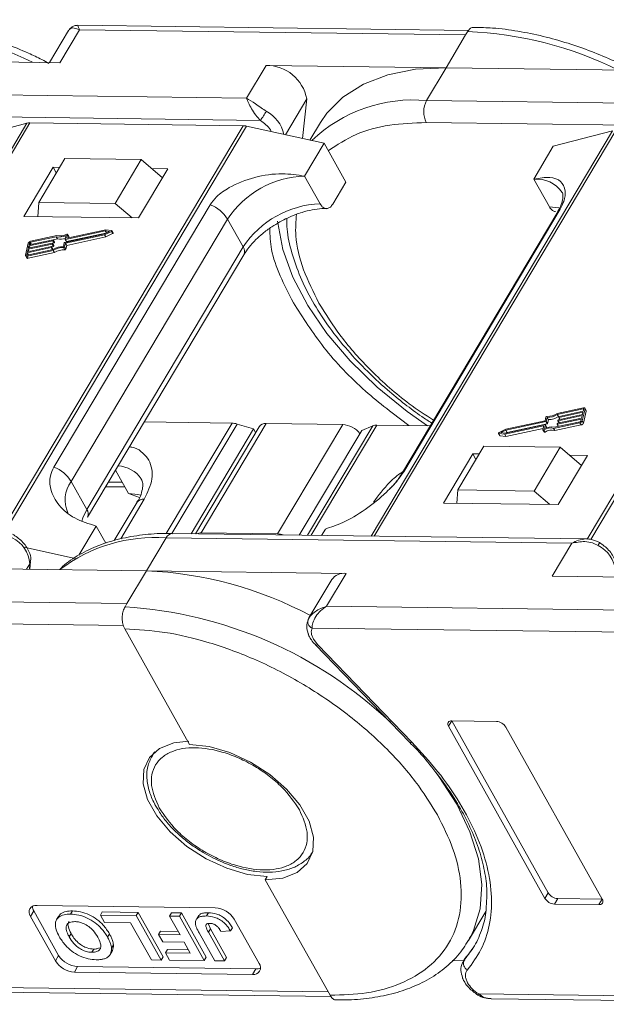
# Model space of a CAD drawing. Header units: millimetres. Extents: x 3223 to 4146, y -133 to 519.
# Tile 28 of 39: x 3739 to 3776, y 337 to 400. Entities that reach past the tile are written whole.
import ezdxf

# ---------------------------------------------------------------- set-up
doc = ezdxf.new("R2010")
doc.units = ezdxf.units.MM

msp = doc.modelspace()

# ---------------------------------------------------------------- linework, layer by layer
at = {"color": 7, "linetype": 'Continuous', "lineweight": 15}
for p, q in [((3741.894, 399.293), (3740.676, 397.247)), ((3741.352, 397.238), (3742.605, 399.343)), ((3767.546, 399.307), (3742.492, 399.638)), ((3742.605, 399.343), (3767.362, 399.017)), ((3767.362, 399.017), (3766.109, 396.912)), ((3767.487, 399.227), (3767.362, 399.017)), ((3728.554, 397.407), (3741.352, 397.238)), ((3754.561, 397.064), (3753.308, 394.959)), ((3766.109, 396.912), (3754.561, 397.064)), ((3764.856, 394.807), (3766.109, 396.912)), ((3766.109, 396.912), (3778.907, 396.743)), ((3753.308, 394.959), (3727.301, 395.302)), ((3755.806, 392.615), (3757.171, 394.908)), ((3757.171, 394.908), (3756.911, 392.37)), ((3790.863, 394.464), (3764.856, 394.807)), ((3754.202, 393.533), (3727.283, 393.888)), ((3739.229, 393.352), (3723.757, 367.357)), ((3723.943, 367.355), (3739.429, 393.374)), ((3735.428, 392.366), (3739.229, 393.352)), ((3753.09, 393.194), (3737.6, 367.17)), ((3737.831, 367.146), (3753.318, 393.166)), ((3739.429, 393.374), (3753.09, 393.194)), ((3753.318, 393.166), (3758.287, 392.065)), ((3758.051, 393.394), (3757.38, 392.266)), ((3791.757, 393.038), (3764.837, 393.393)), ((3776.783, 392.857), (3761.311, 366.862)), ((3761.497, 366.86), (3776.984, 392.879)), ((3772.983, 391.871), (3776.783, 392.857)), ((3790.644, 392.699), (3775.155, 366.675)), ((3775.386, 366.651), (3790.873, 392.671)), ((3758.287, 392.065), (3757.035, 389.96)), ((3758.287, 392.065), (3759.684, 389.571)), ((3771.73, 389.766), (3772.983, 391.871)), ((3741.658, 391.082), (3739.987, 388.276)), ((3746.556, 391.018), (3741.658, 391.082)), ((3740.915, 390.526), (3739.036, 387.369)), ((3741.323, 390.521), (3740.915, 390.526)), ((3740.915, 390.526), (3741.115, 390.17)), ((3744.886, 388.211), (3746.556, 391.018)), ((3746.384, 387.272), (3748.263, 390.429)), ((3746.556, 391.018), (3747.919, 389.852)), ((3748.263, 390.429), (3747.228, 390.443)), ((3758.032, 388.179), (3757.035, 389.96)), ((3758.848, 388.168), (3759.684, 389.571)), ((3771.73, 389.766), (3772.727, 387.985)), ((3739.987, 388.276), (3739.932, 387.357)), ((3744.886, 388.211), (3739.987, 388.276)), ((3750.98, 388.125), (3740.958, 371.287)), ((3745.978, 387.278), (3744.886, 388.211)), ((3739.036, 387.369), (3746.384, 387.272)), ((3773.261, 387.668), (3763.239, 370.829)), ((3763.39, 370.991), (3773.413, 387.83)), ((3742.077, 370.358), (3752.099, 387.197)), ((3753.096, 385.416), (3752.099, 387.197)), ((3741.111, 386.072), (3739.455, 385.716)), ((3741.152, 386.141), (3739.471, 385.78)), ((3741.19, 385.929), (3741.111, 386.072)), ((3741.653, 385.708), (3744.207, 386.257)), ((3741.681, 385.909), (3741.74, 386.154)), ((3744.253, 386.447), (3741.698, 385.898)), ((3741.701, 385.658), (3744.21, 386.197)), ((3741.778, 385.755), (3744.281, 386.293)), ((3741.836, 386.22), (3741.781, 385.991)), ((3741.781, 385.516), (3744.289, 386.055)), ((3744.286, 386.514), (3741.798, 385.979)), ((3741.914, 386.091), (3741.835, 386.234)), ((3741.836, 386.22), (3741.916, 386.077)), ((3741.897, 386.001), (3741.916, 386.077)), ((3744.207, 386.257), (3744.53, 386.416)), ((3744.21, 386.197), (3744.648, 386.414)), ((3744.289, 386.055), (3744.21, 386.197)), ((3744.53, 386.416), (3744.253, 386.447)), ((3744.327, 386.316), (3744.253, 386.447)), ((3744.662, 386.472), (3744.286, 386.514)), ((3744.289, 386.055), (3744.727, 386.271)), ((3744.648, 386.414), (3744.727, 386.271)), ((3744.759, 386.32), (3744.679, 386.462)), ((3739.321, 385.657), (3739.138, 384.897)), ((3739.269, 385.105), (3740.806, 385.436)), ((3740.844, 385.594), (3739.307, 385.264)), ((3739.322, 385.327), (3740.859, 385.657)), ((3739.36, 385.485), (3739.322, 385.327)), ((3740.897, 385.816), (3739.36, 385.485)), ((3739.435, 385.351), (3739.36, 385.485)), ((3739.375, 385.549), (3740.912, 385.879)), ((3739.405, 385.675), (3739.375, 385.549)), ((3739.466, 385.568), (3739.405, 385.675)), ((3739.455, 385.716), (3739.531, 385.582)), ((3740.823, 385.424), (3740.816, 385.393)), ((3740.895, 385.25), (3740.816, 385.393)), ((3740.902, 385.289), (3740.822, 385.431)), ((3740.823, 385.43), (3740.923, 385.451)), ((3740.903, 385.282), (3740.823, 385.424)), ((3740.923, 385.451), (3740.844, 385.594)), ((3740.876, 385.646), (3740.869, 385.614)), ((3740.948, 385.472), (3740.869, 385.614)), ((3740.876, 385.652), (3740.977, 385.673)), ((3740.955, 385.51), (3740.876, 385.653)), ((3740.956, 385.503), (3740.876, 385.646)), ((3740.977, 385.673), (3740.897, 385.816)), ((3740.93, 385.868), (3740.922, 385.836)), ((3741.002, 385.694), (3740.922, 385.836)), ((3741.009, 385.732), (3740.929, 385.875)), ((3740.93, 385.873), (3741.19, 385.929)), ((3741.009, 385.725), (3740.93, 385.868)), ((3740.948, 385.472), (3740.956, 385.503)), ((3741.002, 385.694), (3741.009, 385.725)), ((3741.569, 385.442), (3741.628, 385.687)), ((3741.642, 385.413), (3741.701, 385.658)), ((3741.722, 385.27), (3741.642, 385.413)), ((3741.682, 385.902), (3741.762, 385.76)), ((3741.778, 385.755), (3741.698, 385.898)), ((3741.781, 385.516), (3741.701, 385.658)), ((3741.722, 385.27), (3741.781, 385.516)), ((3741.787, 385.98), (3741.781, 385.991)), ((3753.096, 385.416), (3743.074, 368.577)), ((3739.143, 384.855), (3739.222, 384.713)), ((3739.253, 385.042), (3739.223, 384.915)), ((3739.223, 384.915), (3739.236, 384.893)), ((3739.243, 384.829), (3740.924, 385.191)), ((3739.322, 384.687), (3739.243, 384.829)), ((3740.791, 385.372), (3739.253, 385.042)), ((3739.329, 384.908), (3739.253, 385.042)), ((3739.258, 384.893), (3740.913, 385.248)), ((3739.307, 385.264), (3739.269, 385.105)), ((3739.382, 385.129), (3739.307, 385.264)), ((3739.322, 384.687), (3741.004, 385.048)), ((3740.866, 385.238), (3740.791, 385.372)), ((3740.895, 385.25), (3740.903, 385.282)), ((3741.004, 385.048), (3740.924, 385.191)), ((3741.575, 385.371), (3741.655, 385.229)), ((3743.117, 368.076), (3753.139, 384.915)), ((3774.909, 375.088), (3773.228, 374.726)), ((3774.894, 375.024), (3773.239, 374.669)), ((3773.319, 374.526), (3773.239, 374.669)), ((3773.308, 374.323), (3774.845, 374.653)), ((3774.883, 374.812), (3773.346, 374.481)), ((3773.362, 374.545), (3774.899, 374.875)), ((3774.831, 374.26), (3775.014, 375.02)), ((3774.845, 374.653), (3774.883, 374.812)), ((3774.922, 374.974), (3774.894, 375.024)), ((3774.899, 374.875), (3774.929, 375.002)), ((3774.911, 374.117), (3775.094, 374.878)), ((3775.089, 374.919), (3775.01, 375.062)), ((3775.014, 375.02), (3775.094, 374.878)), ((3746.751, 374.183), (3752.382, 374.109)), ((3752.382, 374.109), (3748.169, 367.031)), ((3748.526, 367.018), (3752.713, 374.054)), ((3750.404, 367.063), (3754.58, 374.08)), ((3753.759, 373.737), (3752.713, 374.054)), ((3754.58, 374.08), (3759.478, 374.015)), ((3759.478, 374.015), (3755.302, 366.999)), ((3769.899, 373.47), (3772.454, 374.019)), ((3772.451, 374.259), (3769.942, 373.72)), ((3772.499, 374.209), (3769.945, 373.66)), ((3770.024, 373.518), (3772.579, 374.067)), ((3772.471, 374.008), (3772.412, 373.763)), ((3772.51, 374.504), (3772.451, 374.259)), ((3772.55, 373.872), (3772.47, 374.015)), ((3772.551, 373.865), (3772.471, 374.008)), ((3772.579, 374.067), (3772.499, 374.209)), ((3772.583, 374.475), (3772.524, 374.23)), ((3772.604, 374.087), (3772.524, 374.23)), ((3772.663, 374.332), (3772.583, 374.475)), ((3772.604, 374.087), (3772.663, 374.332)), ((3773, 373.776), (3774.681, 374.137)), ((3773.041, 373.845), (3774.697, 374.201)), ((3773.223, 374.049), (3773.23, 374.081)), ((3773.223, 374.042), (3773.302, 373.901)), ((3774.777, 374.368), (3773.24, 374.038)), ((3773.315, 373.904), (3773.24, 374.038)), ((3773.255, 374.101), (3774.792, 374.432)), ((3773.276, 374.271), (3773.283, 374.303)), ((3773.276, 374.264), (3773.355, 374.123)), ((3774.83, 374.59), (3773.293, 374.26)), ((3773.368, 374.126), (3773.293, 374.26)), ((3773.319, 374.526), (3773.339, 374.531)), ((3773.329, 374.493), (3773.337, 374.524)), ((3773.33, 374.486), (3773.409, 374.345)), ((3773.421, 374.347), (3773.346, 374.481)), ((3774.681, 374.137), (3774.761, 373.995)), ((3774.747, 374.242), (3774.777, 374.368)), ((3774.792, 374.432), (3774.83, 374.59)), ((3774.911, 374.117), (3774.831, 374.26)), ((3753.759, 373.737), (3749.758, 367.015)), ((3754.12, 373.878), (3750.032, 367.011)), ((3753.893, 373.498), (3753.759, 373.737)), ((3756.697, 366.923), (3760.698, 373.645)), ((3761.402, 373.939), (3757.222, 366.916)), ((3757.467, 366.913), (3761.677, 373.986)), ((3761.402, 373.939), (3760.698, 373.645)), ((3761.677, 373.986), (3765.091, 373.941)), ((3769.473, 373.455), (3769.553, 373.312)), ((3769.49, 373.445), (3769.866, 373.403)), ((3769.57, 373.302), (3769.49, 373.445)), ((3769.942, 373.72), (3769.504, 373.503)), ((3769.945, 373.66), (3769.622, 373.501)), ((3769.622, 373.501), (3769.899, 373.47)), ((3769.866, 373.403), (3772.354, 373.938)), ((3769.946, 373.261), (3769.866, 373.403)), ((3770.024, 373.518), (3769.945, 373.66)), ((3769.946, 373.261), (3772.334, 373.774)), ((3769.951, 373.481), (3770.024, 373.518)), ((3772.316, 373.697), (3772.371, 373.926)), ((3772.317, 373.683), (3772.397, 373.541)), ((3772.368, 373.912), (3772.354, 373.938)), ((3772.45, 373.539), (3772.37, 373.682)), ((3772.538, 373.813), (3772.551, 373.865)), ((3773.079, 373.634), (3773, 373.776)), ((3773.079, 373.634), (3774.761, 373.995)), ((3769.57, 373.302), (3769.946, 373.261)), ((3767.821, 372.14), (3765.942, 368.983)), ((3768.522, 372.626), (3766.851, 369.82)), ((3768.229, 372.135), (3767.821, 372.14)), ((3767.821, 372.14), (3768.021, 371.784)), ((3773.42, 372.561), (3768.522, 372.626)), ((3771.75, 369.755), (3773.42, 372.561)), ((3773.42, 372.561), (3774.784, 371.396)), ((3773.29, 368.886), (3775.169, 372.043)), ((3775.169, 372.043), (3774.008, 372.059)), ((3744.909, 371.088), (3745.743, 369.599)), ((3742.077, 370.358), (3743.074, 368.577)), ((3744.454, 370.323), (3745.344, 370.312)), ((3744.281, 370.033), (3745.509, 370.016)), ((3745.743, 369.599), (3746.451, 369.346)), ((3766.8, 368.972), (3766.851, 369.82)), ((3766.851, 369.82), (3771.75, 369.755)), ((3772.758, 368.893), (3771.75, 369.755)), ((3746.298, 369.032), (3744.833, 366.57)), ((3745.246, 366.691), (3746.758, 369.233)), ((3765.942, 368.983), (3773.29, 368.886)), ((3742.554, 365.631), (3743.672, 367.509)), ((3743.672, 367.509), (3744.291, 366.402)), ((3755.302, 366.999), (3750.404, 367.063)), ((3758.123, 366.904), (3758.367, 367.315)), ((3746.9, 364.638), (3748.152, 366.743)), ((3748.152, 366.743), (3774.159, 366.4)), ((3775.096, 366.68), (3748.564, 367.03)), ((3739.047, 366.151), (3742.419, 365.404)), ((3774.159, 366.4), (3772.906, 364.295)), ((3739.418, 364.737), (3739.468, 365.222)), ((3735.352, 364.79), (3746.9, 364.638)), ((3739.215, 364.739), (3739.424, 365.09)), ((3739.424, 365.09), (3739.388, 364.737)), ((3746.9, 364.638), (3745.647, 362.533)), ((3759.698, 364.469), (3746.9, 364.638)), ((3758.777, 364.067), (3757.314, 361.61)), ((3758.445, 362.365), (3759.698, 364.469)), ((3772.906, 364.295), (3784.454, 364.143)), ((3745.647, 362.533), (3720.89, 362.86)), ((3745.647, 362.533), (3745.522, 362.323)), ((3783.201, 362.038), (3758.445, 362.365)), ((3719.959, 361.458), (3745.416, 361.122)), ((3757.334, 361.642), (3757.238, 361.394)), ((3745.503, 360.909), (3749.651, 353.499)), ((3757.513, 360.962), (3782.971, 360.627)), ((3757.876, 359.891), (3757.601, 360.254)), ((3757.725, 359.894), (3763.77, 353.644)), ((3763.92, 353.641), (3757.876, 359.891)), ((3766.263, 354.659), (3766.472, 355.01)), ((3766.263, 354.659), (3772.445, 343.615)), ((3769.329, 354.972), (3766.472, 355.01)), ((3766.472, 355.01), (3772.654, 343.966)), ((3776.119, 343.567), (3769.937, 354.61)), ((3763.758, 353.64), (3763.899, 353.498)), ((3747.379, 352.978), (3747.263, 352.783)), ((3747.263, 352.783), (3747.303, 352.848)), ((3747.303, 352.848), (3747.429, 353.021)), ((3757.574, 346.645), (3757.525, 346.567)), ((3754.643, 345.017), (3754.517, 344.807)), ((3754.517, 344.807), (3758.666, 337.397)), ((3772.445, 343.615), (3772.654, 343.966)), ((3751.309, 343.01), (3739.88, 343.161)), ((3773.053, 343.254), (3773.262, 343.604)), ((3773.053, 343.254), (3775.91, 343.216)), ((3773.262, 343.604), (3776.119, 343.567)), ((3775.91, 343.216), (3776.119, 343.567)), ((3739.462, 342.459), (3739.671, 342.81)), ((3739.462, 342.459), (3741.058, 339.609)), ((3739.671, 342.81), (3741.266, 339.96)), ((3741.262, 342.463), (3741.137, 342.253)), ((3742.158, 342.813), (3742.033, 342.603)), ((3743.942, 342.541), (3744.067, 342.752)), ((3746.244, 342.511), (3743.942, 342.541)), ((3743.942, 342.541), (3744.208, 342.066)), ((3744.067, 342.752), (3746.37, 342.721)), ((3746.37, 342.721), (3746.244, 342.511)), ((3747.84, 339.661), (3746.244, 342.511)), ((3746.37, 342.721), (3747.965, 339.872)), ((3748.38, 342.483), (3748.505, 342.693)), ((3748.38, 342.483), (3749.055, 341.277)), ((3749.008, 342.475), (3748.38, 342.483)), ((3748.505, 342.693), (3749.133, 342.685)), ((3749.133, 342.685), (3749.008, 342.475)), ((3750.603, 339.625), (3749.008, 342.475)), ((3749.133, 342.685), (3750.728, 339.835)), ((3750.248, 342.52), (3750.123, 342.309)), ((3750.867, 342.698), (3750.742, 342.488)), ((3767.54, 340.904), (3768.656, 342.779)), ((3744.208, 342.066), (3745.882, 342.044)), ((3745.882, 342.044), (3747.212, 339.669)), ((3750.842, 342), (3750.994, 341.663)), ((3754.12, 339.437), (3752.525, 342.287)), ((3742.065, 341.354), (3741.94, 341.144)), ((3744.395, 341.138), (3744.52, 341.348)), ((3747.673, 341.295), (3747.798, 341.506)), ((3747.673, 341.295), (3747.939, 340.82)), ((3749.055, 341.277), (3747.673, 341.295)), ((3747.798, 341.506), (3748.935, 341.491)), ((3750.267, 341.412), (3751.273, 339.616)), ((3750.868, 341.452), (3750.994, 341.663)), ((3751.901, 339.608), (3750.868, 341.452)), ((3750.994, 341.663), (3752.026, 339.818)), ((3751.675, 341.496), (3752.282, 341.525)), ((3752.282, 341.525), (3752.407, 341.735)), ((3767.684, 341.161), (3767.54, 340.904)), ((3744.78, 340.626), (3744.655, 340.415)), ((3747.939, 340.82), (3749.32, 340.802)), ((3749.32, 340.802), (3749.709, 340.108)), ((3741.058, 339.609), (3741.266, 339.96)), ((3743.404, 340.155), (3743.53, 340.365)), ((3744.57, 340.025), (3744.696, 340.236)), ((3748.118, 340.129), (3748.243, 340.339)), ((3748.118, 340.129), (3748.384, 339.654)), ((3749.709, 340.108), (3748.118, 340.129)), ((3748.243, 340.339), (3749.589, 340.322)), ((3767.886, 340.508), (3767.27, 339.652)), ((3747.212, 339.669), (3747.84, 339.661)), ((3747.84, 339.661), (3747.965, 339.872)), ((3748.384, 339.654), (3750.603, 339.625)), ((3750.603, 339.625), (3750.728, 339.835)), ((3751.273, 339.616), (3751.901, 339.608)), ((3752.026, 339.818), (3751.901, 339.608)), ((3766.503, 339.627), (3767.237, 339.617)), ((3767.34, 339.79), (3767.201, 339.557)), ((3767.201, 339.557), (3767.27, 339.652)), ((3767.27, 339.652), (3767.398, 339.868)), ((3742.273, 338.886), (3742.482, 339.237)), ((3742.273, 338.886), (3753.703, 338.735)), ((3742.482, 339.237), (3753.911, 339.086)), ((3753.703, 338.735), (3753.911, 339.086)), ((3758.546, 337.61), (3730.642, 337.978)), ((3731.434, 337.675), (3758.731, 337.315)), ((3768.136, 337.413), (3768.137, 337.413)), ((3796.101, 337.115), (3768.197, 337.483)), ((3768.989, 337.18), (3796.285, 336.82))]:
    msp.add_line(p, q, dxfattribs=at)
at = {"color": 7, "linetype": 'Continuous', "lineweight": 15, "flags": 128}
for points in [[(3766.109, 396.912), (3764.147, 396.812), (3762.366, 396.46), (3760.805, 395.863), (3759.493, 395.034), (3758.458, 393.99), (3758.051, 393.394)], [(3773.395, 387.909), (3773.332, 387.923), (3772.727, 387.985)], [(3773.413, 387.83), (3773.325, 387.753), (3773.261, 387.668)], [(3764.91, 373.943), (3763.619, 374.857), (3761.694, 376.426), (3759.967, 378.106), (3758.47, 379.863), (3757.235, 381.662), (3756.286, 383.467), (3755.642, 385.244), (3755.314, 386.955), (3755.303, 387.073)], [(3741.782, 386.235), (3741.793, 386.24), (3741.804, 386.243), (3741.814, 386.244), (3741.823, 386.242), (3741.83, 386.239), (3741.834, 386.234), (3741.837, 386.228), (3741.836, 386.22)], [(3741.916, 386.077), (3741.916, 386.085), (3741.914, 386.091)], [(3744.662, 386.472), (3744.671, 386.47), (3744.678, 386.465), (3744.681, 386.457), (3744.68, 386.449), (3744.677, 386.439), (3744.669, 386.43), (3744.659, 386.421), (3744.648, 386.414)], [(3744.727, 386.271), (3744.739, 386.278), (3744.749, 386.287), (3744.756, 386.297), (3744.76, 386.306), (3744.761, 386.315), (3744.759, 386.32)], [(3740.806, 385.436), (3740.81, 385.436), (3740.814, 385.436), (3740.817, 385.435), (3740.82, 385.434), (3740.822, 385.432), (3740.823, 385.43), (3740.823, 385.427), (3740.823, 385.424)], [(3740.859, 385.657), (3740.863, 385.658), (3740.867, 385.658), (3740.87, 385.657), (3740.873, 385.656), (3740.875, 385.654), (3740.876, 385.652), (3740.877, 385.649), (3740.876, 385.646)], [(3740.912, 385.879), (3740.916, 385.88), (3740.92, 385.88), (3740.923, 385.879), (3740.926, 385.878), (3740.928, 385.876), (3740.929, 385.873), (3740.93, 385.871), (3740.93, 385.868)], [(3741.698, 385.898), (3741.694, 385.897), (3741.691, 385.897), (3741.687, 385.898), (3741.685, 385.899), (3741.683, 385.901), (3741.681, 385.903), (3741.681, 385.906), (3741.681, 385.909)], [(3741.781, 385.991), (3741.781, 385.988), (3741.781, 385.985), (3741.783, 385.983), (3741.785, 385.981), (3741.787, 385.98), (3741.791, 385.979), (3741.794, 385.979), (3741.798, 385.979)], [(3739.243, 384.829), (3739.218, 384.826), (3739.196, 384.826), (3739.176, 384.83), (3739.159, 384.838), (3739.147, 384.849), (3739.139, 384.863), (3739.136, 384.879), (3739.138, 384.897)], [(3739.223, 384.915), (3739.222, 384.909), (3739.223, 384.904), (3739.226, 384.899), (3739.23, 384.895), (3739.236, 384.893), (3739.242, 384.891), (3739.25, 384.891), (3739.258, 384.893)], [(3740.892, 385.244), (3740.894, 385.247), (3740.895, 385.25)], [(3774.929, 375.002), (3774.93, 375.008), (3774.929, 375.013), (3774.926, 375.018), (3774.922, 375.022), (3774.916, 375.024), (3774.91, 375.026), (3774.902, 375.026), (3774.894, 375.024)], [(3774.909, 375.088), (3774.934, 375.091), (3774.956, 375.091), (3774.976, 375.087), (3774.993, 375.079), (3775.005, 375.068), (3775.013, 375.054), (3775.016, 375.038), (3775.014, 375.02)], [(3772.454, 374.019), (3772.458, 374.02), (3772.461, 374.02), (3772.465, 374.019), (3772.467, 374.018), (3772.47, 374.016), (3772.471, 374.014), (3772.471, 374.011), (3772.471, 374.008)], [(3773.24, 374.038), (3773.236, 374.037), (3773.232, 374.037), (3773.229, 374.038), (3773.226, 374.039), (3773.224, 374.041), (3773.223, 374.044), (3773.222, 374.046), (3773.223, 374.049)], [(3773.293, 374.26), (3773.289, 374.259), (3773.285, 374.259), (3773.282, 374.26), (3773.279, 374.261), (3773.277, 374.263), (3773.276, 374.265), (3773.275, 374.268), (3773.276, 374.271)], [(3773.346, 374.481), (3773.342, 374.481), (3773.338, 374.481), (3773.335, 374.482), (3773.332, 374.483), (3773.33, 374.485), (3773.329, 374.487), (3773.329, 374.49), (3773.329, 374.493)], [(3769.49, 373.445), (3769.481, 373.447), (3769.474, 373.452), (3769.471, 373.46), (3769.472, 373.468), (3769.476, 373.478), (3769.483, 373.487), (3769.493, 373.496), (3769.504, 373.503)], [(3772.37, 373.682), (3772.359, 373.677), (3772.348, 373.674), (3772.338, 373.673), (3772.329, 373.675), (3772.322, 373.678), (3772.318, 373.683), (3772.315, 373.689), (3772.316, 373.697)], [(3772.371, 373.926), (3772.371, 373.929), (3772.371, 373.932), (3772.37, 373.934), (3772.367, 373.936), (3772.365, 373.937), (3772.361, 373.938), (3772.358, 373.938), (3772.354, 373.938)], [(3772.397, 373.541), (3772.397, 373.54), (3772.402, 373.535), (3772.409, 373.532), (3772.418, 373.531), (3772.428, 373.532), (3772.439, 373.534), (3772.45, 373.539)], [(3746.53, 369.493), (3746.348, 369.537), (3745.743, 369.599)], [(3743.074, 368.577), (3742.811, 368.029), (3742.745, 367.823)], [(3775.851, 366.26), (3775.888, 366.324), (3775.917, 366.376), (3775.938, 366.415), (3775.948, 366.439), (3775.948, 366.448), (3775.947, 366.448)], [(3739.468, 365.222), (3739.456, 365.162), (3739.424, 365.09)], [(3757.725, 359.894), (3757.735, 359.886), (3757.77, 359.874), (3757.818, 359.875), (3757.876, 359.891)], [(3754.643, 345.017), (3753.38, 345.159), (3752.05, 345.545), (3750.728, 346.154), (3749.493, 346.948), (3748.416, 347.883), (3747.559, 348.904), (3746.973, 349.952), (3746.69, 350.966), (3746.729, 351.886), (3747.086, 352.66), (3747.741, 353.242), (3748.655, 353.599), (3749.608, 353.709)], [(3749.651, 353.499), (3750.914, 353.357), (3752.244, 352.971), (3753.565, 352.362), (3754.801, 351.568), (3755.878, 350.632), (3756.735, 349.611), (3757.321, 348.564), (3757.604, 347.55), (3757.565, 346.63), (3757.208, 345.856), (3756.553, 345.274), (3755.639, 344.917), (3754.517, 344.807)], [(3763.77, 353.644), (3763.78, 353.636), (3763.815, 353.623), (3763.863, 353.625), (3763.92, 353.641)], [(3765.475, 351.681), (3765.65, 351.442), (3766.789, 349.666), (3767.637, 347.893), (3768.177, 346.161), (3768.398, 344.503), (3768.295, 342.955), (3767.871, 341.547), (3767.684, 341.161)]]:
    msp.add_lwpolyline(points, dxfattribs=at)
at = {"color": 7, "linetype": 'Continuous', "lineweight": 15}
for centre, radius, start, end in [((3728.993, 375.82), 23.921, 63.68222, 87.74889), ((3766.547, 375.325), 23.921, 63.68222, 87.74889), ((3754.581, 394.43), 2.635, 10.46334, 90.43159), ((3763.989, 385.478), 9.369, 84.68884, 133.81237), ((3766.211, 394.082), 1.537, 151.84726, 206.63631), ((3747.096, 398.572), 8.711, 324.66196, 329.24799), ((3753.548, 392.162), 2.212, 12.3939, 62.13915), ((3739.412, 392.613), 0.762, 88.71486, 103.94659), ((3753.068, 392.063), 1.132, 77.19266, 88.88778), ((3757.233, 383.815), 6.148, 91.85146, 146.63211), ((3771.901, 387.761), 2.012, 34.97651, 94.86365), ((3750.146, 385.983), 2.299, 31.86296, 68.72336), ((3758.231, 382.034), 6.148, 91.85146, 146.63211), ((3741.314, 386.967), 0.918, 257.21693, 297.64361), ((3741.354, 386.941), 0.825, 255.81963, 301.24295), ((3739.506, 385.583), 0.199, 100.13345, 158.28269), ((3739.467, 385.651), 0.0664, 100.13345, 158.28269), ((3740.785, 385.405), 0.0332, 280.13345, 338.28269), ((3740.838, 385.627), 0.0332, 280.13345, 338.28269), ((3740.891, 385.848), 0.0332, 280.13345, 338.28269), ((3741.551, 384.297), 1.145, 89.11156, 123.86502), ((3740.918, 385.484), 0.0332, 280.13345, 338.28269), ((3741.495, 384.397), 0.978, 85.32254, 125.72777), ((3740.947, 385.506), 0.00928, 343.83362, 27.82236), ((3740.971, 385.706), 0.0332, 280.13345, 338.28269), ((3741, 385.728), 0.00928, 343.83362, 27.82236), ((3741.39, 386.77), 0.864, 256.65483, 290.57082), ((3741.581, 385.438), 0.0666, 265.08198, 338.22439), ((3741.659, 385.675), 0.0332, 100.13345, 158.28269), ((3741.773, 385.769), 0.0147, 219.38216, 291.31431), ((3752.71, 385.13), 0.48, 333.29813, 36.49761), ((3740.894, 385.284), 0.00928, 343.83362, 27.82236), ((3741.575, 384.254), 0.978, 85.32254, 125.72777), ((3741.66, 385.295), 0.0666, 265.08198, 338.22439), ((3739.29, 384.769), 0.0882, 219.38216, 291.31431), ((3772.657, 375.52), 0.978, 265.32254, 305.72777), ((3772.601, 375.62), 1.145, 269.11156, 303.86502), ((3775.04, 374.893), 0.0557, 343.83362, 27.82236), ((3752.352, 372.899), 1.21, 72.60466, 88.58202), ((3754.524, 373.58), 0.503, 83.62421, 143.5489), ((3759.386, 372.469), 1.549, 39.39998, 86.5962), ((3772.493, 374.242), 0.0332, 280.13345, 338.28269), ((3772.571, 374.479), 0.0666, 85.08198, 158.22439), ((3772.573, 374.099), 0.0332, 280.13345, 338.28269), ((3772.68, 375.477), 1.145, 269.11156, 303.86502), ((3773.261, 374.069), 0.0332, 100.13345, 158.28269), ((3773.314, 374.29), 0.0332, 100.13345, 158.28269), ((3773.367, 374.512), 0.0332, 100.13345, 158.28269), ((3774.646, 374.334), 0.199, 280.13345, 338.28269), ((3774.685, 374.266), 0.0664, 280.13345, 338.28269), ((3774.726, 374.191), 0.199, 280.13345, 338.28269), ((3761.654, 373.294), 0.692, 88.08646, 111.31749), ((3772.798, 372.976), 0.825, 75.81963, 121.24295), ((3772.838, 372.95), 0.918, 77.21693, 117.64361), ((3772.877, 372.834), 0.825, 75.81963, 121.24295), ((3772.542, 373.868), 0.00928, 343.83362, 27.82236), ((3769.57, 373.323), 0.0209, 212.10887, 269.29606), ((3740.124, 369.145), 2.299, 31.86296, 68.72336), ((3744.991, 369.46), 1.903, 34.29758, 87.55752), ((3763.686, 370.562), 0.521, 124.53354, 150.01461), ((3743.649, 369.17), 1.971, 142.93475, 204.26513), ((3746.703, 368.733), 0.503, 83.62421, 143.5489), ((3742.658, 368.288), 0.506, 336.16518, 34.75455), ((3750.373, 366.42), 0.644, 87.24327, 113.70942), ((3737.37, 364.913), 2.062, 4.91796, 63.30134), ((3747.421, 356.79), 9.98, 85.79631, 127.46323), ((3748.608, 366.529), 0.503, 94.93467, 154.85936), ((3755.263, 365.731), 1.268, 71.90738, 88.22848), ((3774.924, 364.418), 2.062, 4.91796, 63.30134), ((3745.824, 340.082), 24.579, 61.88911, 87.49099), ((3759.57, 363.506), 0.971, 82.44401, 144.7291), ((3743.834, 335.19), 27.185, 46.54173, 86.44117), ((3757.689, 361.37), 0.444, 155.44234, 246.7351), ((3766.434, 354.795), 0.218, 80.0385, 218.45582), ((3769.284, 354.205), 0.768, 31.84726, 86.63631), ((3773.307, 344.372), 0.768, 211.84726, 266.63631), ((3739.804, 342.731), 0.437, 80.0385, 218.45582), ((3740.215, 343.141), 0.637, 183.53369, 211.34635), ((3773.098, 344.021), 0.768, 211.84726, 266.63631), ((3775.948, 343.431), 0.218, 260.0385, 38.45582), ((3751.219, 341.476), 1.537, 31.84726, 86.63631), ((3742.572, 340.771), 1.537, 211.84726, 266.63631), ((3742.363, 340.42), 1.537, 211.84726, 266.63631), ((3753.778, 339.165), 0.437, 260.0385, 38.45582), ((3767.718, 339.449), 0.492, 155.65034, 240.17569), ((3753.943, 339.722), 0.637, 267.14035, 294.94614), ((3768.012, 337.58), 0.209, 306.81124, 332.44808)]:
    msp.add_arc(centre, radius, start, end, dxfattribs=at)
for points, knots in [([(3740.645, 397.194), (3740.494, 397.277), (3740.062, 397.517), (3739.134, 397.936), (3737.861, 398.473), (3736.34, 399.002), (3734.76, 399.445), (3733.141, 399.773), (3731.654, 399.971), (3730.744, 399.988), (3730.351, 399.996)], [0, 0, 0, 0, 0.044532, 0.128331, 0.266735, 0.409213, 0.560805, 0.717582, 0.878061, 1, 1, 1, 1]), ([(3742.605, 399.343), (3742.446, 399.406), (3742.199, 399.503), (3741.978, 399.424), (3741.899, 399.294), (3741.863, 399.235)], [0, 0, 0, 0, 0.498413, 0.772928, 1, 1, 1, 1]), ([(3742.49, 399.638), (3742.417, 399.632), (3742.292, 399.624), (3742.084, 399.525), (3741.99, 399.415), (3741.938, 399.355)], [0, 0, 0, 0, 0.3893829, 0.6668621, 1, 1, 1, 1]), ([(3742.491, 399.63), (3742.491, 399.633), (3742.489, 399.66), (3742.517, 399.566), (3742.576, 399.418), (3742.605, 399.343)], [0, 0, 0, 0, 0.044563, 0.521846, 1, 1, 1, 1]), ([(3767.906, 399.503), (3767.86, 399.503), (3767.749, 399.505), (3767.602, 399.396), (3767.52, 399.275), (3767.487, 399.227)], [0, 0, 0, 0, 0.29921, 0.721934, 1, 1, 1, 1]), ([(3778.098, 396.754), (3777.981, 396.818), (3777.582, 397.038), (3776.688, 397.44), (3775.415, 397.978), (3773.894, 398.507), (3772.314, 398.95), (3770.696, 399.278), (3769.209, 399.475), (3768.299, 399.493), (3767.906, 399.5)], [0, 0, 0, 0, 0.034921, 0.119562, 0.259359, 0.40327, 0.556387, 0.714741, 0.876835, 1, 1, 1, 1]), ([(3753.308, 394.959), (3753.492, 394.853), (3753.777, 394.688), (3754.227, 394.357), (3754.471, 394.192), (3754.582, 394.118)], [0, 0, 0, 0, 0.498413, 0.772928, 1, 1, 1, 1]), ([(3754.202, 393.533), (3754.1, 393.642), (3753.882, 393.874), (3753.629, 394.285), (3753.429, 394.67), (3753.348, 394.863), (3753.308, 394.959)], [0, 0, 0, 0, 0.23435, 0.498195, 0.748869, 1, 1, 1, 1]), ([(3754.899, 392.816), (3754.883, 392.853), (3754.814, 393.003), (3754.575, 393.263), (3754.324, 393.445), (3754.202, 393.533)], [0, 0, 0, 0, 0.142722, 0.582056, 1, 1, 1, 1]), ([(3764.837, 393.393), (3764.039, 393.364), (3762.394, 393.305), (3760.229, 392.709), (3759.12, 391.963), (3758.557, 391.584)], [0, 0, 0, 0, 0.317154, 0.653305, 1, 1, 1, 1]), ([(3757.035, 389.96), (3756.565, 390.031), (3755.538, 390.185), (3753.82, 389.942), (3752.374, 389.369), (3751.415, 388.715), (3751.107, 388.298), (3750.98, 388.125)], [0, 0, 0, 0, 0.219162, 0.479166, 0.735489, 0.890617, 1, 1, 1, 1]), ([(3773.413, 387.83), (3773.501, 388.003), (3773.732, 388.453), (3773.782, 389.107), (3773.502, 389.667), (3772.81, 389.955), (3772.093, 389.83), (3771.73, 389.766)], [0, 0, 0, 0, 0.109672, 0.284648, 0.519248, 0.75632, 1, 1, 1, 1]), ([(3773.544, 388.914), (3773.551, 388.905), (3773.586, 388.86), (3773.609, 388.754), (3773.595, 388.453), (3773.488, 388.074), (3773.318, 387.783), (3773.248, 387.664)], [0, 0, 0, 0, 0.067894, 0.345531, 0.591839, 0.832441, 1, 1, 1, 1]), ([(3758.848, 388.168), (3758.797, 388.097), (3758.694, 387.955), (3758.5, 387.868), (3758.305, 387.89), (3758.143, 388.006), (3758.063, 388.13), (3758.032, 388.179)], [0, 0, 0, 0, 0.214694, 0.429388, 0.644082, 0.858775, 1, 1, 1, 1]), ([(3772.727, 387.985), (3772.777, 387.914), (3772.875, 387.773), (3773.021, 387.684), (3773.104, 387.696), (3773.122, 387.698)], [0, 0, 0, 0, 0.4389656, 0.8779311, 1, 1, 1, 1]), ([(3755.44, 387.018), (3755.778, 387.19), (3756.253, 387.431), (3756.96, 387.668), (3757.533, 387.808), (3758.063, 387.883), (3758.334, 387.873), (3758.427, 387.87)], [0, 0, 0, 0, 0.3291737, 0.4615157, 0.6757032, 0.8895959, 1, 1, 1, 1]), ([(3756.518, 387.514), (3756.481, 387.06), (3756.388, 385.949), (3756.866, 384.002), (3757.594, 382.529), (3757.948, 381.815)], [0, 0, 0, 0, 0.262022, 0.641741, 1, 1, 1, 1]), ([(3753.154, 384.917), (3753.252, 385.076), (3753.448, 385.395), (3753.876, 385.86), (3754.366, 386.302), (3754.883, 386.689), (3755.267, 386.916), (3755.44, 387.018)], [0, 0, 0, 0, 0.2142216, 0.4301579, 0.6113, 0.8252845, 1, 1, 1, 1]), ([(3755.886, 387.226), (3755.89, 387.006), (3755.903, 386.294), (3756.194, 385.037), (3756.733, 383.489), (3757.507, 381.941), (3758.474, 380.423), (3759.608, 378.966), (3760.894, 377.568), (3762.189, 376.358), (3763.428, 375.349), (3764.377, 374.627), (3764.977, 374.247), (3765.192, 374.11)], [0, 0, 0, 0, 0.050224, 0.162187, 0.273708, 0.384402, 0.493824, 0.601365, 0.705381, 0.811866, 0.88894, 0.960186, 1, 1, 1, 1]), ([(3756.315, 381.836), (3755.72, 383), (3754.865, 384.668), (3754.817, 386.16), (3754.803, 386.612)], [0, 0, 0, 0, 0.697381, 1, 1, 1, 1]), ([(3763.716, 373.959), (3762.765, 374.676), (3760.721, 376.217), (3758.162, 378.929), (3756.926, 380.875), (3756.315, 381.836)], [0, 0, 0, 0, 0.30584, 0.657219, 1, 1, 1, 1]), ([(3757.948, 381.815), (3758.393, 381.096), (3759.308, 379.617), (3761.294, 377.426), (3763.316, 375.591), (3764.774, 374.64), (3765.302, 374.296)], [0, 0, 0, 0, 0.2638464, 0.5434971, 0.834774, 1, 1, 1, 1]), ([(3746.758, 369.233), (3746.967, 369.675), (3747.287, 370.355), (3747.263, 371.178), (3747.074, 371.75), (3746.678, 372.199), (3746.275, 372.519), (3745.913, 372.574), (3745.804, 372.591)], [0, 0, 0, 0, 0.293282, 0.451161, 0.61239, 0.773619, 0.931498, 1, 1, 1, 1]), ([(3740.958, 371.287), (3740.874, 371.104), (3740.657, 370.631), (3740.731, 369.755), (3741.234, 368.798), (3742.24, 367.948), (3743.19, 367.657), (3743.672, 367.509)], [0, 0, 0, 0, 0.109672, 0.284648, 0.519248, 0.75632, 1, 1, 1, 1]), ([(3758.367, 367.315), (3758.73, 367.434), (3759.525, 367.695), (3760.916, 368.522), (3762.133, 369.505), (3762.973, 370.371), (3763.268, 370.81), (3763.39, 370.991)], [0, 0, 0, 0, 0.219162, 0.4791659, 0.7354888, 0.890617, 1, 1, 1, 1]), ([(3763.341, 371.001), (3763.314, 370.984), (3763.005, 370.787), (3762.268, 370.147), (3761.774, 369.475), (3761.454, 369.039)], [0, 0, 0, 0, 0.03162, 0.370494, 1, 1, 1, 1]), ([(3746.55, 370.521), (3746.578, 370.478), (3746.652, 370.366), (3746.678, 370.094), (3746.598, 369.67), (3746.469, 369.301), (3746.315, 369.077), (3746.283, 369.03)], [0, 0, 0, 0, 0.169767, 0.442992, 0.691877, 0.935537, 1, 1, 1, 1]), ([(3763.226, 370.825), (3763.202, 370.781), (3763.085, 370.56), (3762.833, 370.235), (3762.57, 369.975), (3762.5, 369.906)], [0, 0, 0, 0, 0.156523, 0.775539, 1, 1, 1, 1]), ([(3739.445, 365.226), (3739.456, 365.271), (3739.511, 365.482), (3739.392, 365.83), (3739.181, 366.219), (3738.85, 366.62), (3738.518, 366.85), (3738.31, 366.995)], [0, 0, 0, 0, 0.068968, 0.327334, 0.506759, 0.690615, 1, 1, 1, 1]), ([(3748.571, 367.016), (3748.437, 367.022), (3747.765, 367.052), (3746.624, 366.954), (3745.168, 366.709), (3743.813, 366.29), (3742.589, 365.688), (3741.753, 365.156), (3741.396, 364.776), (3741.335, 364.711)], [0, 0, 0, 0, 0.044645, 0.223861, 0.404957, 0.587908, 0.773111, 0.961531, 1, 1, 1, 1]), ([(3774.159, 366.4), (3774.302, 366.477), (3774.587, 366.632), (3774.898, 366.664), (3775.054, 366.68)], [0, 0, 0, 0, 0.5004556, 1, 1, 1, 1]), ([(3775.851, 366.26), (3775.732, 366.321), (3775.469, 366.455), (3774.876, 366.545), (3774.44, 366.457), (3774.159, 366.4)], [0, 0, 0, 0, 0.227063, 0.501587, 1, 1, 1, 1]), ([(3775.949, 366.446), (3775.78, 366.527), (3775.507, 366.659), (3775.21, 366.675), (3775.098, 366.68)], [0, 0, 0, 0, 0.623477, 1, 1, 1, 1]), ([(3777, 364.731), (3777.011, 364.775), (3777.065, 364.987), (3776.947, 365.335), (3776.735, 365.724), (3776.404, 366.125), (3776.072, 366.355), (3775.864, 366.5)], [0, 0, 0, 0, 0.068968, 0.327334, 0.506759, 0.690615, 1, 1, 1, 1]), ([(3745.522, 362.323), (3745.479, 362.236), (3745.394, 362.063), (3745.338, 361.729), (3745.344, 361.39), (3745.406, 361.106), (3745.475, 360.965), (3745.503, 360.909)], [0, 0, 0, 0, 0.214694, 0.429388, 0.644082, 0.858775, 1, 1, 1, 1]), ([(3757.285, 361.555), (3757.329, 361.627), (3757.427, 361.788), (3757.791, 362.108), (3758.188, 362.264), (3758.445, 362.365)], [0, 0, 0, 0, 0.227063, 0.501587, 1, 1, 1, 1]), ([(3758.445, 362.365), (3758.312, 362.27), (3758.048, 362.082), (3757.742, 361.703), (3757.539, 361.299), (3757.522, 361.07), (3757.513, 360.962)], [0, 0, 0, 0, 0.251131, 0.501805, 0.765641, 1, 1, 1, 1]), ([(3757.272, 361.525), (3757.22, 361.367), (3757.12, 361.062), (3757.224, 360.746), (3757.274, 360.593)], [0, 0, 0, 0, 0.516064, 1, 1, 1, 1]), ([(3745.503, 360.909), (3746.346, 360.86), (3748.082, 360.759), (3750.959, 360.072), (3753.98, 358.955), (3756.99, 357.398), (3759.795, 355.495), (3762.217, 353.372), (3764.193, 351.171), (3765.11, 349.693), (3765.555, 348.975)], [0, 0, 0, 0, 0.116516, 0.240011, 0.368641, 0.5, 0.631359, 0.759989, 0.883484, 1, 1, 1, 1]), ([(3757.274, 360.593), (3757.278, 360.573), (3757.302, 360.455), (3757.379, 360.346), (3757.443, 360.254)], [0, 0, 0, 0, 0.163984, 1, 1, 1, 1]), ([(3757.443, 360.254), (3757.454, 360.235), (3757.523, 360.107), (3757.633, 359.992), (3757.727, 359.896)], [0, 0, 0, 0, 0.153528, 1, 1, 1, 1]), ([(3747.719, 349.422), (3747.503, 349.915), (3747.171, 350.672), (3747.22, 351.577), (3747.449, 352.196), (3747.883, 352.696), (3748.664, 353.155), (3749.963, 353.376), (3751.531, 353.117), (3752.841, 352.63), (3753.846, 352.112), (3754.776, 351.477), (3755.847, 350.557), (3756.364, 349.798), (3756.7, 349.304)], [0, 0, 0, 0, 0.119728, 0.18418, 0.25, 0.31582, 0.380272, 0.5, 0.619728, 0.68418, 0.75, 0.81582, 0.880272, 1, 1, 1, 1]), ([(3763.899, 353.498), (3763.967, 353.43), (3764.444, 352.954), (3765.224, 352.023), (3766.216, 350.711), (3767.059, 349.365), (3767.747, 348.012), (3768.266, 346.668), (3768.599, 345.354), (3768.753, 344.195), (3768.708, 343.516), (3768.689, 343.231)], [0, 0, 0, 0, 0.020187, 0.141378, 0.265187, 0.390713, 0.517451, 0.645243, 0.774285, 0.905255, 1, 1, 1, 1]), ([(3767.473, 339.022), (3767.788, 339.446), (3768.428, 340.31), (3768.939, 341.893), (3769.085, 343.679), (3768.805, 345.633), (3768.113, 347.68), (3767.032, 349.741), (3765.647, 351.751), (3764.489, 353.018), (3763.92, 353.641)], [0, 0, 0, 0, 0.11979, 0.243937, 0.371168, 0.5, 0.628832, 0.756063, 0.88021, 1, 1, 1, 1]), ([(3747.32, 352.851), (3747.198, 352.628), (3746.945, 352.167), (3746.891, 351.34), (3747.031, 350.506), (3747.285, 349.959), (3747.404, 349.702)], [0, 0, 0, 0, 0.247399, 0.513174, 0.771653, 1, 1, 1, 1]), ([(3747.404, 349.702), (3747.411, 349.686), (3747.451, 349.584), (3747.525, 349.485), (3747.587, 349.402)], [0, 0, 0, 0, 0.164732, 1, 1, 1, 1]), ([(3747.587, 349.402), (3747.722, 349.179), (3747.999, 348.72), (3748.55, 348.107), (3749.151, 347.538), (3749.796, 347.023), (3750.289, 346.713), (3750.538, 346.555)], [0, 0, 0, 0, 0.208868, 0.4289093, 0.6015693, 0.7984906, 1, 1, 1, 1]), ([(3756.7, 349.304), (3756.916, 348.812), (3757.248, 348.055), (3757.199, 347.15), (3756.97, 346.53), (3756.536, 346.031), (3755.756, 345.571), (3754.456, 345.35), (3752.888, 345.609), (3751.578, 346.096), (3750.573, 346.615), (3749.643, 347.249), (3748.572, 348.169), (3748.055, 348.929), (3747.719, 349.422)], [0, 0, 0, 0, 0.119728, 0.18418, 0.25, 0.31582, 0.380272, 0.5, 0.619728, 0.68418, 0.75, 0.81582, 0.880272, 1, 1, 1, 1]), ([(3765.555, 348.975), (3765.913, 348.259), (3766.65, 346.783), (3767.127, 344.602), (3767.064, 342.511), (3766.364, 340.655), (3765.066, 339.154), (3763.259, 338.101), (3761.114, 337.48), (3759.466, 337.424), (3758.666, 337.397)], [0, 0, 0, 0, 0.116516, 0.240011, 0.368641, 0.5, 0.631359, 0.759989, 0.883484, 1, 1, 1, 1]), ([(3750.538, 346.555), (3750.947, 346.333), (3751.52, 346.021), (3752.392, 345.69), (3753.123, 345.473), (3753.966, 345.32), (3754.798, 345.275), (3755.598, 345.355), (3756.342, 345.568), (3756.98, 345.95), (3757.39, 346.293), (3757.5, 346.541), (3757.509, 346.56)], [0, 0, 0, 0, 0.15333, 0.21491, 0.3157, 0.417944, 0.525586, 0.636129, 0.749419, 0.866255, 0.989699, 1, 1, 1, 1]), ([(3768.689, 343.231), (3768.687, 343.11), (3768.676, 342.56), (3768.434, 341.657), (3767.998, 340.583), (3767.509, 339.988), (3767.282, 339.713)], [0, 0, 0, 0, 0.086624, 0.393105, 0.718747, 1, 1, 1, 1]), ([(3741.304, 341.166), (3741.231, 341.309), (3741.086, 341.596), (3741.023, 342.021), (3741.165, 342.36), (3741.494, 342.558), (3741.812, 342.601), (3741.999, 342.603), (3742.033, 342.603)], [0, 0, 0, 0, 0.191632, 0.384748, 0.597539, 0.779434, 0.95988, 1, 1, 1, 1]), ([(3741.287, 342.45), (3741.301, 342.489), (3741.351, 342.634), (3741.628, 342.764), (3741.937, 342.812), (3742.124, 342.813), (3742.158, 342.813)], [0, 0, 0, 0, 0.142638, 0.530129, 0.914533, 1, 1, 1, 1]), ([(3742.033, 342.603), (3742.202, 342.592), (3742.543, 342.57), (3743.101, 342.378), (3743.608, 342.072), (3744.074, 341.648), (3744.277, 341.326), (3744.395, 341.138)], [0, 0, 0, 0, 0.192376, 0.386627, 0.570921, 0.749918, 1, 1, 1, 1]), ([(3742.158, 342.813), (3742.328, 342.802), (3742.669, 342.78), (3743.226, 342.589), (3743.733, 342.282), (3744.199, 341.858), (3744.402, 341.536), (3744.52, 341.348)], [0, 0, 0, 0, 0.192376, 0.386627, 0.570921, 0.749918, 1, 1, 1, 1]), ([(3750.035, 341.953), (3750.032, 342.038), (3750.025, 342.207), (3750.175, 342.384), (3750.423, 342.479), (3750.632, 342.485), (3750.742, 342.488)], [0, 0, 0, 0, 0.249405, 0.499779, 0.737005, 1, 1, 1, 1]), ([(3750.262, 342.511), (3750.279, 342.536), (3750.336, 342.621), (3750.553, 342.687), (3750.759, 342.694), (3750.867, 342.698)], [0, 0, 0, 0, 0.168914, 0.56305, 1, 1, 1, 1]), ([(3750.742, 342.488), (3750.917, 342.474), (3751.189, 342.452), (3751.584, 342.273), (3751.888, 342.053), (3752.121, 341.791), (3752.234, 341.605), (3752.282, 341.525)], [0, 0, 0, 0, 0.294754, 0.457598, 0.620446, 0.836095, 1, 1, 1, 1]), ([(3750.867, 342.698), (3751.042, 342.684), (3751.314, 342.662), (3751.709, 342.484), (3752.013, 342.264), (3752.246, 342.002), (3752.359, 341.816), (3752.407, 341.735)], [0, 0, 0, 0, 0.294754, 0.457598, 0.620446, 0.836095, 1, 1, 1, 1]), ([(3742.3, 342.128), (3742.182, 342.119), (3741.956, 342.102), (3741.776, 341.93), (3741.723, 341.686), (3741.798, 341.415), (3741.898, 341.223), (3741.94, 341.144)], [0, 0, 0, 0, 0.223014, 0.426715, 0.599743, 0.8345, 1, 1, 1, 1]), ([(3742.065, 341.354), (3741.995, 341.497), (3741.879, 341.731), (3741.849, 342.002), (3741.916, 342.093), (3741.938, 342.123)], [0, 0, 0, 0, 0.510506, 0.835715, 1, 1, 1, 1]), ([(3743.777, 341.127), (3743.687, 341.272), (3743.54, 341.509), (3743.208, 341.815), (3742.872, 342.009), (3742.553, 342.113), (3742.375, 342.123), (3742.3, 342.128)], [0, 0, 0, 0, 0.300079, 0.491507, 0.683928, 0.866896, 1, 1, 1, 1]), ([(3750.267, 341.412), (3750.248, 341.448), (3750.208, 341.519), (3750.158, 341.618), (3750.116, 341.709), (3750.083, 341.791), (3750.052, 341.873), (3750.041, 341.926), (3750.035, 341.953)], [0, 0, 0, 0, 0.195253, 0.390637, 0.541833, 0.693381, 0.846202, 1, 1, 1, 1]), ([(3750.967, 342.014), (3750.913, 342.012), (3750.825, 342.009), (3750.735, 341.965), (3750.694, 341.898), (3750.72, 341.724), (3750.804, 341.571), (3750.868, 341.452)], [0, 0, 0, 0, 0.18477, 0.299721, 0.415218, 0.548197, 1, 1, 1, 1]), ([(3751.391, 341.852), (3751.366, 341.87), (3751.316, 341.908), (3751.236, 341.953), (3751.153, 341.985), (3751.082, 342.003), (3751.019, 342.012), (3750.984, 342.013), (3750.967, 342.014)], [0, 0, 0, 0, 0.189934, 0.385839, 0.560405, 0.742121, 0.870181, 1, 1, 1, 1]), ([(3751.675, 341.496), (3751.664, 341.514), (3751.642, 341.55), (3751.607, 341.603), (3751.569, 341.656), (3751.524, 341.716), (3751.468, 341.783), (3751.417, 341.829), (3751.391, 341.852)], [0, 0, 0, 0, 0.146273, 0.292648, 0.438947, 0.585584, 0.790322, 1, 1, 1, 1]), ([(3743.678, 339.68), (3743.508, 339.691), (3743.167, 339.713), (3742.609, 339.909), (3742.097, 340.218), (3741.629, 340.649), (3741.423, 340.976), (3741.304, 341.166)], [0, 0, 0, 0, 0.190951, 0.383806, 0.567202, 0.749158, 1, 1, 1, 1]), ([(3743.53, 340.365), (3743.389, 340.378), (3743.151, 340.4), (3742.793, 340.565), (3742.486, 340.783), (3742.242, 341.06), (3742.121, 341.261), (3742.065, 341.354)], [0, 0, 0, 0, 0.243708, 0.411455, 0.579081, 0.803429, 1, 1, 1, 1]), ([(3744.52, 341.348), (3744.54, 341.313), (3744.579, 341.241), (3744.631, 341.135), (3744.678, 341.028), (3744.722, 340.907), (3744.764, 340.771), (3744.775, 340.674), (3744.78, 340.626)], [0, 0, 0, 0, 0.144333, 0.288896, 0.43326, 0.578073, 0.787796, 1, 1, 1, 1]), ([(3759.063, 337.112), (3759.197, 337.107), (3759.869, 337.077), (3761.011, 337.175), (3762.467, 337.419), (3763.819, 337.841), (3765.057, 338.432), (3766.152, 339.208), (3767.066, 340.122), (3767.486, 340.851), (3767.685, 341.197)], [0, 0, 0, 0, 0.0335802, 0.1682893, 0.304412, 0.4419288, 0.5811384, 0.7227666, 0.8682805, 1, 1, 1, 1]), ([(3741.94, 341.144), (3742.029, 340.999), (3742.172, 340.766), (3742.492, 340.466), (3742.808, 340.279), (3743.128, 340.173), (3743.313, 340.161), (3743.404, 340.155)], [0, 0, 0, 0, 0.30115, 0.485556, 0.671153, 0.838464, 1, 1, 1, 1]), ([(3743.404, 340.155), (3743.515, 340.161), (3743.715, 340.173), (3743.903, 340.305), (3743.99, 340.502), (3743.95, 340.788), (3743.839, 341.006), (3743.777, 341.127)], [0, 0, 0, 0, 0.206921, 0.375523, 0.544118, 0.748218, 1, 1, 1, 1]), ([(3744.395, 341.138), (3744.415, 341.102), (3744.454, 341.031), (3744.505, 340.924), (3744.553, 340.818), (3744.597, 340.697), (3744.639, 340.56), (3744.649, 340.464), (3744.655, 340.415)], [0, 0, 0, 0, 0.144333, 0.288896, 0.43326, 0.578073, 0.787796, 1, 1, 1, 1]), ([(3744.78, 340.626), (3744.779, 340.562), (3744.778, 340.434), (3744.737, 340.308), (3744.7, 340.247), (3744.694, 340.236)], [0, 0, 0, 0, 0.448018, 0.906469, 1, 1, 1, 1]), ([(3743.878, 340.44), (3743.847, 340.421), (3743.757, 340.367), (3743.62, 340.366), (3743.53, 340.365)], [0, 0, 0, 0, 0.342803, 1, 1, 1, 1]), ([(3744.655, 340.415), (3744.654, 340.352), (3744.653, 340.223), (3744.602, 340.08), (3744.542, 339.974), (3744.479, 339.9), (3744.403, 339.833), (3744.337, 339.799), (3744.304, 339.782)], [0, 0, 0, 0, 0.234577, 0.474616, 0.602394, 0.731366, 0.864712, 1, 1, 1, 1]), ([(3744.304, 339.782), (3744.273, 339.77), (3744.212, 339.744), (3744.112, 339.718), (3744.009, 339.698), (3743.903, 339.686), (3743.793, 339.679), (3743.717, 339.68), (3743.678, 339.68)], [0, 0, 0, 0, 0.173824, 0.348753, 0.509989, 0.671947, 0.83568, 1, 1, 1, 1]), ([(3767.311, 339.672), (3767.256, 339.612), (3767.09, 339.426), (3767.017, 339.001), (3767.115, 338.684), (3767.162, 338.531)], [0, 0, 0, 0, 0.201698, 0.615167, 1, 1, 1, 1]), ([(3767.486, 338.2), (3767.448, 338.279), (3767.37, 338.437), (3767.339, 338.66), (3767.363, 338.863), (3767.437, 338.969), (3767.473, 339.022)], [0, 0, 0, 0, 0.249897, 0.499995, 0.749897, 1, 1, 1, 1]), ([(3767.162, 338.531), (3767.165, 338.514), (3767.186, 338.412), (3767.252, 338.317), (3767.308, 338.239)], [0, 0, 0, 0, 0.165591, 1, 1, 1, 1]), ([(3767.308, 338.239), (3767.325, 338.206), (3767.405, 338.057), (3767.686, 337.737), (3768.015, 337.506), (3768.221, 337.36)], [0, 0, 0, 0, 0.094328, 0.431919, 1, 1, 1, 1]), ([(3758.666, 337.397), (3758.715, 337.326), (3758.814, 337.184), (3758.961, 337.096), (3759.044, 337.108), (3759.063, 337.11)], [0, 0, 0, 0, 0.436265, 0.872529, 1, 1, 1, 1]), ([(3768.136, 337.413), (3768.279, 337.341), (3768.548, 337.206), (3768.847, 337.188), (3768.987, 337.18)], [0, 0, 0, 0, 0.529898, 1, 1, 1, 1]), ([(3768.197, 337.483), (3768.313, 337.395), (3768.548, 337.218), (3768.841, 337.197), (3768.99, 337.187)], [0, 0, 0, 0, 0.493606, 1, 1, 1, 1])]:
    msp.add_open_spline(points, degree=3, knots=knots, dxfattribs=at)
for points in [[(3757.601, 360.254), (3757.541, 360.385), (3757.423, 360.647), (3757.483, 360.857), (3757.513, 360.962)], [(3768.197, 337.483), (3768.048, 337.59), (3767.75, 337.805), (3767.574, 338.068), (3767.486, 338.2)]]:
    msp.add_open_spline(points, degree=3, dxfattribs=at)

doc.saveas('drawing.dxf')
